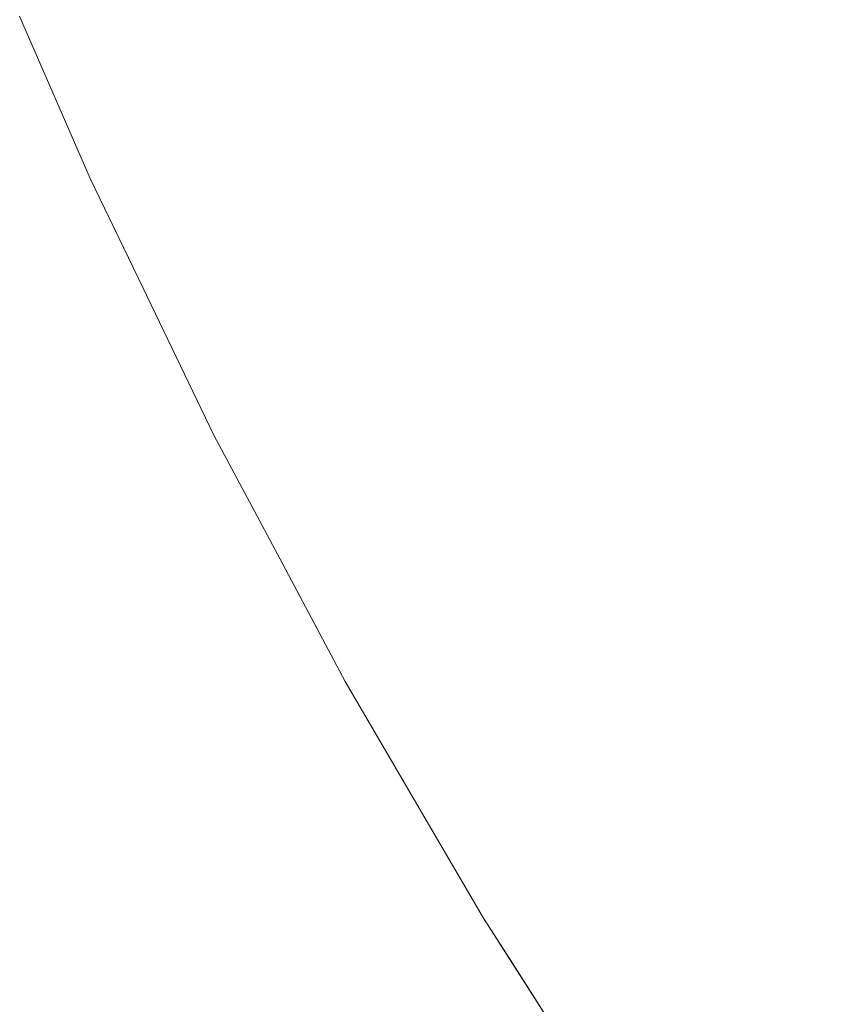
# Model space of a CAD drawing. Header units: centimetres. Extents: x -21.6 to 22.7, y 3.4 to 5.2.
# Tile 14 of 256: x -21.5773 to -21.5653, y 3.4396 to 3.4543. Entities that reach past the tile are written whole.
import ezdxf

# ---------------------------------------------------------------- set-up
doc = ezdxf.new("R2010")
doc.units = ezdxf.units.CM
doc.header["$LTSCALE"] = 2.54
doc.layers.add('Lucido design-1', color=7, linetype='Continuous')

# ---------------------------------------------------------------- blocks, each defined once
blk = doc.blocks.new('Gruppo-4-1')
at = {"color": 7, "linetype": 'Continuous', "lineweight": 9}
for points, invisible_edges in [([(-21.568872, 3.45487, -1872.273762), (-21.569731, 3.456714, -1872.273762), (-21.570613, 3.456136, -1872.276499), (-21.569742, 3.454267, -1872.276499)], 15), ([(-21.569742, 3.454267, -1872.954529), (-21.570613, 3.456136, -1872.954529), (-21.569731, 3.456714, -1872.957266), (-21.568872, 3.45487, -1872.957266)], 15), ([(-21.574424, 3.456147, -1872.287934), (-21.573565, 3.454199, -1872.287934), (-21.572917, 3.454624, -1872.285009), (-21.573768, 3.456554, -1872.285009)], 15), ([(-21.573768, 3.456554, -1872.946019), (-21.572917, 3.454624, -1872.946019), (-21.573565, 3.454199, -1872.943094), (-21.574424, 3.456147, -1872.943094)], 15), ([(-21.575016, 3.45578, -1872.290899), (-21.57415, 3.453815, -1872.290899), (-21.573565, 3.454199, -1872.287934), (-21.574424, 3.456147, -1872.287934)], 15), ([(-21.574424, 3.456147, -1872.943094), (-21.573565, 3.454199, -1872.943094), (-21.57415, 3.453815, -1872.940129), (-21.575016, 3.45578, -1872.940129)], 15), ([(-21.567949, 3.455509, -1872.27108), (-21.567055, 3.453691, -1872.27108), (-21.566096, 3.454392, -1872.268455), (-21.566977, 3.456183, -1872.268455)], 15), ([(-21.566977, 3.456183, -1872.962573), (-21.566096, 3.454392, -1872.962573), (-21.567055, 3.453691, -1872.959948), (-21.567949, 3.455509, -1872.959948)], 15), ([(-21.569742, 3.454267, -1872.276499), (-21.570613, 3.456136, -1872.276499), (-21.571439, 3.455594, -1872.279288), (-21.570558, 3.453702, -1872.279288)], 15), ([(-21.570558, 3.453702, -1872.95174), (-21.571439, 3.455594, -1872.95174), (-21.570613, 3.456136, -1872.954529), (-21.569742, 3.454267, -1872.954529)], 15), ([(-21.575543, 3.455453, -1872.293898), (-21.57467, 3.453474, -1872.293898), (-21.57415, 3.453815, -1872.290899), (-21.575016, 3.45578, -1872.290899)], 15), ([(-21.575016, 3.45578, -1872.940129), (-21.57415, 3.453815, -1872.940129), (-21.57467, 3.453474, -1872.93713), (-21.575543, 3.455453, -1872.93713)], 15), ([(-21.570558, 3.453702, -1872.279288), (-21.571439, 3.455594, -1872.279288), (-21.572208, 3.455089, -1872.282125), (-21.571317, 3.453176, -1872.282125)], 15), ([(-21.571317, 3.453176, -1872.948903), (-21.572208, 3.455089, -1872.948903), (-21.571439, 3.455594, -1872.95174), (-21.570558, 3.453702, -1872.95174)], 15), ([(-21.576002, 3.455168, -1872.296927), (-21.575124, 3.453176, -1872.296927), (-21.57467, 3.453474, -1872.293898), (-21.575543, 3.455453, -1872.293898)], 15), ([(-21.575543, 3.455453, -1872.93713), (-21.57467, 3.453474, -1872.93713), (-21.575124, 3.453176, -1872.934101), (-21.576002, 3.455168, -1872.934101)], 15), ([(-21.568872, 3.45487, -1872.273762), (-21.567965, 3.453026, -1872.273762), (-21.567055, 3.453691, -1872.27108), (-21.567949, 3.455509, -1872.27108)], 15), ([(-21.567949, 3.455509, -1872.959948), (-21.567055, 3.453691, -1872.959948), (-21.567965, 3.453026, -1872.957266), (-21.568872, 3.45487, -1872.957266)], 15), ([(-21.576393, 3.454925, -1872.299984), (-21.57551, 3.452923, -1872.299984), (-21.575124, 3.453176, -1872.296927), (-21.576002, 3.455168, -1872.296927)], 15), ([(-21.576002, 3.455168, -1872.934101), (-21.575124, 3.453176, -1872.934101), (-21.57551, 3.452923, -1872.931044), (-21.576393, 3.454925, -1872.931044)], 15), ([(-21.564177, 3.453368, -1872.26589), (-21.56509, 3.455128, -1872.26589), (-21.566096, 3.454392, -1872.268455), (-21.565168, 3.452604, -1872.268455)], 15), ([(-21.565168, 3.452604, -1872.962573), (-21.566096, 3.454392, -1872.962573), (-21.56509, 3.455128, -1872.965138), (-21.564177, 3.453368, -1872.965138)], 15), ([(-21.571317, 3.453176, -1872.282125), (-21.572208, 3.455089, -1872.282125), (-21.572917, 3.454624, -1872.285009), (-21.572017, 3.452691, -1872.285009)], 15), ([(-21.572017, 3.452691, -1872.946019), (-21.572917, 3.454624, -1872.946019), (-21.572208, 3.455089, -1872.948903), (-21.571317, 3.453176, -1872.948903)], 15), ([(-21.576714, 3.454726, -1872.303063), (-21.575828, 3.452714, -1872.303063), (-21.57551, 3.452923, -1872.299984), (-21.576393, 3.454925, -1872.299984)], 15), ([(-21.576393, 3.454925, -1872.931044), (-21.57551, 3.452923, -1872.931044), (-21.575828, 3.452714, -1872.927965), (-21.576714, 3.454726, -1872.927965)], 15), ([(-21.569742, 3.454267, -1872.276499), (-21.568823, 3.452399, -1872.276499), (-21.567965, 3.453026, -1872.273762), (-21.568872, 3.45487, -1872.273762)], 15), ([(-21.568872, 3.45487, -1872.957266), (-21.567965, 3.453026, -1872.957266), (-21.568823, 3.452399, -1872.954529), (-21.569742, 3.454267, -1872.954529)], 15), ([(-21.576965, 3.45457, -1872.30616), (-21.576076, 3.452552, -1872.30616), (-21.575828, 3.452714, -1872.303063), (-21.576714, 3.454726, -1872.303063)], 15), ([(-21.576714, 3.454726, -1872.927965), (-21.575828, 3.452714, -1872.927965), (-21.576076, 3.452552, -1872.924868), (-21.576965, 3.45457, -1872.924868)], 15), ([(-21.577145, 3.454458, -1872.30927), (-21.576253, 3.452435, -1872.30927), (-21.576076, 3.452552, -1872.30616), (-21.576965, 3.45457, -1872.30616)], 15), ([(-21.576965, 3.45457, -1872.924868), (-21.576076, 3.452552, -1872.924868), (-21.576253, 3.452435, -1872.921758), (-21.577145, 3.454458, -1872.921758)], 15), ([(-21.572017, 3.452691, -1872.285009), (-21.572917, 3.454624, -1872.285009), (-21.573565, 3.454199, -1872.287934), (-21.572657, 3.452248, -1872.287934)], 15), ([(-21.572657, 3.452248, -1872.943094), (-21.573565, 3.454199, -1872.943094), (-21.572917, 3.454624, -1872.946019), (-21.572017, 3.452691, -1872.946019)], 15), ([(-21.577271, 3.454377, -1872.315514), (-21.576217, 3.451949, -1872.315514), (-21.57636, 3.452365, -1872.31239), (-21.577253, 3.454391, -1872.31239)], 14), ([(-21.577253, 3.454391, -1872.918638), (-21.57636, 3.452365, -1872.918638), (-21.576217, 3.451949, -1872.915514), (-21.577271, 3.454377, -1872.915514)], 11), ([(-21.577271, 3.454377, -1872.915514), (-21.576217, 3.451949, -1872.915514), (-21.576217, 3.451949, -1872.315514), (-21.577271, 3.454377, -1872.315514)], 10), ([(-21.577253, 3.454391, -1872.31239), (-21.57636, 3.452365, -1872.31239), (-21.576253, 3.452435, -1872.30927), (-21.577145, 3.454458, -1872.30927)], 15), ([(-21.577145, 3.454458, -1872.921758), (-21.576253, 3.452435, -1872.921758), (-21.57636, 3.452365, -1872.918638), (-21.577253, 3.454391, -1872.918638)], 15), ([(-21.565168, 3.452604, -1872.268455), (-21.566096, 3.454392, -1872.268455), (-21.567055, 3.453691, -1872.27108), (-21.566113, 3.451875, -1872.27108)], 15), ([(-21.566113, 3.451875, -1872.959948), (-21.567055, 3.453691, -1872.959948), (-21.566096, 3.454392, -1872.962573), (-21.565168, 3.452604, -1872.962573)], 15), ([(-21.570558, 3.453702, -1872.279288), (-21.569628, 3.45181, -1872.279288), (-21.568823, 3.452399, -1872.276499), (-21.569742, 3.454267, -1872.276499)], 15), ([(-21.569742, 3.454267, -1872.954529), (-21.568823, 3.452399, -1872.954529), (-21.569628, 3.45181, -1872.95174), (-21.570558, 3.453702, -1872.95174)], 15), ([(-21.572657, 3.452248, -1872.287934), (-21.573565, 3.454199, -1872.287934), (-21.57415, 3.453815, -1872.290899), (-21.573234, 3.451848, -1872.290899)], 15), ([(-21.573234, 3.451848, -1872.940129), (-21.57415, 3.453815, -1872.940129), (-21.573565, 3.454199, -1872.943094), (-21.572657, 3.452248, -1872.943094)], 15), ([(-21.573234, 3.451848, -1872.290899), (-21.57415, 3.453815, -1872.290899), (-21.57467, 3.453474, -1872.293898), (-21.573747, 3.451492, -1872.293898)], 15), ([(-21.573747, 3.451492, -1872.93713), (-21.57467, 3.453474, -1872.93713), (-21.57415, 3.453815, -1872.940129), (-21.573234, 3.451848, -1872.940129)], 15), ([(-21.571317, 3.453176, -1872.282125), (-21.570376, 3.451263, -1872.282125), (-21.569628, 3.45181, -1872.279288), (-21.570558, 3.453702, -1872.279288)], 15), ([(-21.570558, 3.453702, -1872.95174), (-21.569628, 3.45181, -1872.95174), (-21.570376, 3.451263, -1872.948903), (-21.571317, 3.453176, -1872.948903)], 15), ([(-21.566113, 3.451875, -1872.27108), (-21.567055, 3.453691, -1872.27108), (-21.567965, 3.453026, -1872.273762), (-21.56701, 3.451184, -1872.273762)], 15), ([(-21.56701, 3.451184, -1872.957266), (-21.567965, 3.453026, -1872.957266), (-21.567055, 3.453691, -1872.959948), (-21.566113, 3.451875, -1872.959948)], 15), ([(-21.573747, 3.451492, -1872.293898), (-21.57467, 3.453474, -1872.293898), (-21.575124, 3.453176, -1872.296927), (-21.574195, 3.451182, -1872.296927)], 15), ([(-21.574195, 3.451182, -1872.934101), (-21.575124, 3.453176, -1872.934101), (-21.57467, 3.453474, -1872.93713), (-21.573747, 3.451492, -1872.93713)], 15), ([(-21.574195, 3.451182, -1872.296927), (-21.575124, 3.453176, -1872.296927), (-21.57551, 3.452923, -1872.299984), (-21.574576, 3.450918, -1872.299984)], 15), ([(-21.574576, 3.450918, -1872.931044), (-21.57551, 3.452923, -1872.931044), (-21.575124, 3.453176, -1872.934101), (-21.574195, 3.451182, -1872.934101)], 15), ([(-21.572017, 3.452691, -1872.285009), (-21.571067, 3.450758, -1872.285009), (-21.570376, 3.451263, -1872.282125), (-21.571317, 3.453176, -1872.282125)], 15), ([(-21.571317, 3.453176, -1872.948903), (-21.570376, 3.451263, -1872.948903), (-21.571067, 3.450758, -1872.946019), (-21.572017, 3.452691, -1872.946019)], 15), ([(-21.574576, 3.450918, -1872.299984), (-21.57551, 3.452923, -1872.299984), (-21.575828, 3.452714, -1872.303063), (-21.57489, 3.450701, -1872.303063)], 15), ([(-21.57489, 3.450701, -1872.927965), (-21.575828, 3.452714, -1872.927965), (-21.57551, 3.452923, -1872.931044), (-21.574576, 3.450918, -1872.931044)], 15), ([(-21.56701, 3.451184, -1872.273762), (-21.567965, 3.453026, -1872.273762), (-21.568823, 3.452399, -1872.276499), (-21.567855, 3.450532, -1872.276499)], 15), ([(-21.567855, 3.450532, -1872.954529), (-21.568823, 3.452399, -1872.954529), (-21.567965, 3.453026, -1872.957266), (-21.56701, 3.451184, -1872.957266)], 15), ([(-21.57489, 3.450701, -1872.303063), (-21.575828, 3.452714, -1872.303063), (-21.576076, 3.452552, -1872.30616), (-21.575135, 3.450531, -1872.30616)], 15), ([(-21.575135, 3.450531, -1872.924868), (-21.576076, 3.452552, -1872.924868), (-21.575828, 3.452714, -1872.927965), (-21.57489, 3.450701, -1872.927965)], 15), ([(-21.572657, 3.452248, -1872.287934), (-21.571698, 3.450297, -1872.287934), (-21.571067, 3.450758, -1872.285009), (-21.572017, 3.452691, -1872.285009)], 15), ([(-21.572017, 3.452691, -1872.946019), (-21.571067, 3.450758, -1872.946019), (-21.571698, 3.450297, -1872.943094), (-21.572657, 3.452248, -1872.943094)], 15), ([(-21.575135, 3.450531, -1872.30616), (-21.576076, 3.452552, -1872.30616), (-21.576253, 3.452435, -1872.30927), (-21.57531, 3.45041, -1872.30927)], 15), ([(-21.57531, 3.45041, -1872.921758), (-21.576253, 3.452435, -1872.921758), (-21.576076, 3.452552, -1872.924868), (-21.575135, 3.450531, -1872.924868)], 15), ([(-21.566113, 3.451875, -1872.27108), (-21.565122, 3.450063, -1872.27108), (-21.564192, 3.450819, -1872.268455), (-21.565168, 3.452604, -1872.268455)], 15), ([(-21.565168, 3.452604, -1872.962573), (-21.564192, 3.450819, -1872.962573), (-21.565122, 3.450063, -1872.959948), (-21.566113, 3.451875, -1872.959948)], 15), ([(-21.57531, 3.45041, -1872.30927), (-21.576253, 3.452435, -1872.30927), (-21.57636, 3.452365, -1872.31239), (-21.575415, 3.450337, -1872.31239)], 15), ([(-21.575415, 3.450337, -1872.918638), (-21.57636, 3.452365, -1872.918638), (-21.576253, 3.452435, -1872.921758), (-21.57531, 3.45041, -1872.921758)], 15), ([(-21.575415, 3.450337, -1872.31239), (-21.57636, 3.452365, -1872.31239), (-21.576217, 3.451949, -1872.315514)], 11), ([(-21.576217, 3.451949, -1872.915514), (-21.57636, 3.452365, -1872.918638), (-21.575415, 3.450337, -1872.918638)], 11), ([(-21.567855, 3.450532, -1872.276499), (-21.568823, 3.452399, -1872.276499), (-21.569628, 3.45181, -1872.279288), (-21.568648, 3.449921, -1872.279288)], 15), ([(-21.568648, 3.449921, -1872.95174), (-21.569628, 3.45181, -1872.95174), (-21.568823, 3.452399, -1872.954529), (-21.567855, 3.450532, -1872.954529)], 15), ([(-21.573234, 3.451848, -1872.290899), (-21.572267, 3.449881, -1872.290899), (-21.571698, 3.450297, -1872.287934), (-21.572657, 3.452248, -1872.287934)], 15), ([(-21.572657, 3.452248, -1872.943094), (-21.571698, 3.450297, -1872.943094), (-21.572267, 3.449881, -1872.940129), (-21.573234, 3.451848, -1872.940129)], 15), ([(-21.576217, 3.451949, -1872.315514), (-21.575432, 3.450322, -1872.315514), (-21.575415, 3.450337, -1872.31239)], 10), ([(-21.575432, 3.450322, -1872.315514), (-21.576217, 3.451949, -1872.315514), (-21.576217, 3.451949, -1872.915514), (-21.575432, 3.450322, -1872.915514)], 10), ([(-21.575415, 3.450337, -1872.918638), (-21.575432, 3.450322, -1872.915514), (-21.576217, 3.451949, -1872.915514)], 9), ([(-21.573747, 3.451492, -1872.293898), (-21.572773, 3.449511, -1872.293898), (-21.572267, 3.449881, -1872.290899), (-21.573234, 3.451848, -1872.290899)], 15), ([(-21.573234, 3.451848, -1872.940129), (-21.572267, 3.449881, -1872.940129), (-21.572773, 3.449511, -1872.93713), (-21.573747, 3.451492, -1872.93713)], 15), ([(-21.568648, 3.449921, -1872.279288), (-21.569628, 3.45181, -1872.279288), (-21.570376, 3.451263, -1872.282125), (-21.569385, 3.449352, -1872.282125)], 15), ([(-21.569385, 3.449352, -1872.948903), (-21.570376, 3.451263, -1872.948903), (-21.569628, 3.45181, -1872.95174), (-21.568648, 3.449921, -1872.95174)], 15), ([(-21.56701, 3.451184, -1872.273762), (-21.566004, 3.449346, -1872.273762), (-21.565122, 3.450063, -1872.27108), (-21.566113, 3.451875, -1872.27108)], 15), ([(-21.566113, 3.451875, -1872.959948), (-21.565122, 3.450063, -1872.959948), (-21.566004, 3.449346, -1872.957266), (-21.56701, 3.451184, -1872.957266)], 15), ([(-21.574195, 3.451182, -1872.296927), (-21.573215, 3.449188, -1872.296927), (-21.572773, 3.449511, -1872.293898), (-21.573747, 3.451492, -1872.293898)], 15), ([(-21.573747, 3.451492, -1872.93713), (-21.572773, 3.449511, -1872.93713), (-21.573215, 3.449188, -1872.934101), (-21.574195, 3.451182, -1872.934101)], 15), ([(-21.574576, 3.450918, -1872.299984), (-21.573591, 3.448913, -1872.299984), (-21.573215, 3.449188, -1872.296927), (-21.574195, 3.451182, -1872.296927)], 15), ([(-21.574195, 3.451182, -1872.934101), (-21.573215, 3.449188, -1872.934101), (-21.573591, 3.448913, -1872.931044), (-21.574576, 3.450918, -1872.931044)], 15), ([(-21.569385, 3.449352, -1872.282125), (-21.570376, 3.451263, -1872.282125), (-21.571067, 3.450758, -1872.285009), (-21.570065, 3.448828, -1872.285009)], 15), ([(-21.570065, 3.448828, -1872.946019), (-21.571067, 3.450758, -1872.946019), (-21.570376, 3.451263, -1872.948903), (-21.569385, 3.449352, -1872.948903)], 15), ([(-21.567855, 3.450532, -1872.276499), (-21.566837, 3.44867, -1872.276499), (-21.566004, 3.449346, -1872.273762), (-21.56701, 3.451184, -1872.273762)], 15), ([(-21.56701, 3.451184, -1872.957266), (-21.566004, 3.449346, -1872.957266), (-21.566837, 3.44867, -1872.954529), (-21.567855, 3.450532, -1872.954529)], 15), ([(-21.57489, 3.450701, -1872.303063), (-21.5739, 3.448687, -1872.303063), (-21.573591, 3.448913, -1872.299984), (-21.574576, 3.450918, -1872.299984)], 15), ([(-21.574576, 3.450918, -1872.931044), (-21.573591, 3.448913, -1872.931044), (-21.5739, 3.448687, -1872.927965), (-21.57489, 3.450701, -1872.927965)], 15), ([(-21.570065, 3.448828, -1872.285009), (-21.571067, 3.450758, -1872.285009), (-21.571698, 3.450297, -1872.287934), (-21.570687, 3.448349, -1872.287934)], 15), ([(-21.570687, 3.448349, -1872.943094), (-21.571698, 3.450297, -1872.943094), (-21.571067, 3.450758, -1872.946019), (-21.570065, 3.448828, -1872.946019)], 15), ([(-21.575135, 3.450531, -1872.30616), (-21.574141, 3.448511, -1872.30616), (-21.5739, 3.448687, -1872.303063), (-21.57489, 3.450701, -1872.303063)], 15), ([(-21.57489, 3.450701, -1872.927965), (-21.5739, 3.448687, -1872.927965), (-21.574141, 3.448511, -1872.924868), (-21.575135, 3.450531, -1872.924868)], 15), ([(-21.575415, 3.450337, -1872.31239), (-21.574418, 3.448309, -1872.31239), (-21.574314, 3.448385, -1872.30927), (-21.57531, 3.45041, -1872.30927)], 15), ([(-21.57531, 3.45041, -1872.921758), (-21.574314, 3.448385, -1872.921758), (-21.574418, 3.448309, -1872.918638), (-21.575415, 3.450337, -1872.918638)], 15), ([(-21.57531, 3.45041, -1872.30927), (-21.574314, 3.448385, -1872.30927), (-21.574141, 3.448511, -1872.30616), (-21.575135, 3.450531, -1872.30616)], 15), ([(-21.575135, 3.450531, -1872.924868), (-21.574141, 3.448511, -1872.924868), (-21.574314, 3.448385, -1872.921758), (-21.57531, 3.45041, -1872.921758)], 15), ([(-21.568648, 3.449921, -1872.279288), (-21.567617, 3.448036, -1872.279288), (-21.566837, 3.44867, -1872.276499), (-21.567855, 3.450532, -1872.276499)], 15), ([(-21.567855, 3.450532, -1872.954529), (-21.566837, 3.44867, -1872.954529), (-21.567617, 3.448036, -1872.95174), (-21.568648, 3.449921, -1872.95174)], 15), ([(-21.575432, 3.450322, -1872.315514), (-21.57437, 3.44812, -1872.315514), (-21.574418, 3.448309, -1872.31239), (-21.575415, 3.450337, -1872.31239)], 14), ([(-21.575415, 3.450337, -1872.918638), (-21.574418, 3.448309, -1872.918638), (-21.57437, 3.44812, -1872.915514), (-21.575432, 3.450322, -1872.915514)], 11), ([(-21.575432, 3.450322, -1872.915514), (-21.57437, 3.44812, -1872.915514), (-21.57437, 3.44812, -1872.315514), (-21.575432, 3.450322, -1872.315514)], 10), ([(-21.570687, 3.448349, -1872.287934), (-21.571698, 3.450297, -1872.287934), (-21.572267, 3.449881, -1872.290899), (-21.571248, 3.447916, -1872.290899)], 15), ([(-21.571248, 3.447916, -1872.940129), (-21.572267, 3.449881, -1872.940129), (-21.571698, 3.450297, -1872.943094), (-21.570687, 3.448349, -1872.943094)], 15), ([(-21.564081, 3.448257, -1872.27108), (-21.565122, 3.450063, -1872.27108), (-21.566004, 3.449346, -1872.273762), (-21.564949, 3.447515, -1872.273762)], 15), ([(-21.564949, 3.447515, -1872.957266), (-21.566004, 3.449346, -1872.957266), (-21.565122, 3.450063, -1872.959948), (-21.564081, 3.448257, -1872.959948)], 15), ([(-21.571248, 3.447916, -1872.290899), (-21.572267, 3.449881, -1872.290899), (-21.572773, 3.449511, -1872.293898), (-21.571746, 3.447532, -1872.293898)], 15), ([(-21.571746, 3.447532, -1872.93713), (-21.572773, 3.449511, -1872.93713), (-21.572267, 3.449881, -1872.940129), (-21.571248, 3.447916, -1872.940129)], 15), ([(-21.569385, 3.449352, -1872.282125), (-21.568342, 3.447446, -1872.282125), (-21.567617, 3.448036, -1872.279288), (-21.568648, 3.449921, -1872.279288)], 15), ([(-21.568648, 3.449921, -1872.95174), (-21.567617, 3.448036, -1872.95174), (-21.568342, 3.447446, -1872.948903), (-21.569385, 3.449352, -1872.948903)], 15), ([(-21.571746, 3.447532, -1872.293898), (-21.572773, 3.449511, -1872.293898), (-21.573215, 3.449188, -1872.296927), (-21.572182, 3.447196, -1872.296927)], 15), ([(-21.572182, 3.447196, -1872.934101), (-21.573215, 3.449188, -1872.934101), (-21.572773, 3.449511, -1872.93713), (-21.571746, 3.447532, -1872.93713)], 15), ([(-21.570065, 3.448828, -1872.285009), (-21.569012, 3.446902, -1872.285009), (-21.568342, 3.447446, -1872.282125), (-21.569385, 3.449352, -1872.282125)], 15), ([(-21.569385, 3.449352, -1872.948903), (-21.568342, 3.447446, -1872.948903), (-21.569012, 3.446902, -1872.946019), (-21.570065, 3.448828, -1872.946019)], 15), ([(-21.564949, 3.447515, -1872.273762), (-21.566004, 3.449346, -1872.273762), (-21.566837, 3.44867, -1872.276499), (-21.565767, 3.446814, -1872.276499)], 15), ([(-21.565767, 3.446814, -1872.954529), (-21.566837, 3.44867, -1872.954529), (-21.566004, 3.449346, -1872.957266), (-21.564949, 3.447515, -1872.957266)], 15), ([(-21.572182, 3.447196, -1872.296927), (-21.573215, 3.449188, -1872.296927), (-21.573591, 3.448913, -1872.299984), (-21.572552, 3.446911, -1872.299984)], 15), ([(-21.573591, 3.448913, -1872.931044), (-21.573215, 3.449188, -1872.934101), (-21.572182, 3.447196, -1872.934101), (-21.572552, 3.446911, -1872.931044)], 15), ([(-21.572552, 3.446911, -1872.299984), (-21.573591, 3.448913, -1872.299984), (-21.5739, 3.448687, -1872.303063), (-21.572856, 3.446676, -1872.303063)], 15), ([(-21.572552, 3.446911, -1872.931044), (-21.572856, 3.446676, -1872.927965), (-21.5739, 3.448687, -1872.927965), (-21.573591, 3.448913, -1872.931044)], 15), ([(-21.570687, 3.448349, -1872.287934), (-21.569624, 3.446404, -1872.287934), (-21.569012, 3.446902, -1872.285009), (-21.570065, 3.448828, -1872.285009)], 15), ([(-21.570065, 3.448828, -1872.946019), (-21.569012, 3.446902, -1872.946019), (-21.569624, 3.446404, -1872.943094), (-21.570687, 3.448349, -1872.943094)], 15), ([(-21.572856, 3.446676, -1872.303063), (-21.5739, 3.448687, -1872.303063), (-21.574141, 3.448511, -1872.30616), (-21.573094, 3.446493, -1872.30616)], 15), ([(-21.574141, 3.448511, -1872.924868), (-21.5739, 3.448687, -1872.927965), (-21.572856, 3.446676, -1872.927965), (-21.573094, 3.446493, -1872.924868)], 15), ([(-21.565767, 3.446814, -1872.276499), (-21.566837, 3.44867, -1872.276499), (-21.567617, 3.448036, -1872.279288), (-21.566534, 3.446157, -1872.279288)], 15), ([(-21.566534, 3.446157, -1872.95174), (-21.567617, 3.448036, -1872.95174), (-21.566837, 3.44867, -1872.954529), (-21.565767, 3.446814, -1872.954529)], 15), ([(-21.573094, 3.446493, -1872.30616), (-21.574141, 3.448511, -1872.30616), (-21.574314, 3.448385, -1872.30927), (-21.573264, 3.446361, -1872.30927)], 15), ([(-21.573094, 3.446493, -1872.924868), (-21.573264, 3.446361, -1872.921758), (-21.574314, 3.448385, -1872.921758), (-21.574141, 3.448511, -1872.924868)], 15), ([(-21.573264, 3.446361, -1872.30927), (-21.574314, 3.448385, -1872.30927), (-21.574418, 3.448309, -1872.31239), (-21.573367, 3.446282, -1872.31239)], 15), ([(-21.574418, 3.448309, -1872.918638), (-21.574314, 3.448385, -1872.921758), (-21.573264, 3.446361, -1872.921758), (-21.573367, 3.446282, -1872.918638)], 15), ([(-21.573367, 3.446282, -1872.31239), (-21.574418, 3.448309, -1872.31239), (-21.57437, 3.44812, -1872.315514)], 11), ([(-21.57437, 3.44812, -1872.915514), (-21.574418, 3.448309, -1872.918638), (-21.573367, 3.446282, -1872.918638)], 11), ([(-21.571248, 3.447916, -1872.290899), (-21.570175, 3.445956, -1872.290899), (-21.569624, 3.446404, -1872.287934), (-21.570687, 3.448349, -1872.287934)], 15), ([(-21.570687, 3.448349, -1872.943094), (-21.569624, 3.446404, -1872.943094), (-21.570175, 3.445956, -1872.940129), (-21.571248, 3.447916, -1872.940129)], 15), ([(-21.57437, 3.44812, -1872.315514), (-21.573383, 3.446266, -1872.315514), (-21.573367, 3.446282, -1872.31239)], 10), ([(-21.573383, 3.446266, -1872.315514), (-21.57437, 3.44812, -1872.315514), (-21.57437, 3.44812, -1872.915514), (-21.573383, 3.446266, -1872.915514)], 10), ([(-21.573367, 3.446282, -1872.918638), (-21.573383, 3.446266, -1872.915514), (-21.57437, 3.44812, -1872.915514)], 9), ([(-21.571746, 3.447532, -1872.293898), (-21.570666, 3.445557, -1872.293898), (-21.570175, 3.445956, -1872.290899), (-21.571248, 3.447916, -1872.290899)], 15), ([(-21.571248, 3.447916, -1872.940129), (-21.570175, 3.445956, -1872.940129), (-21.570666, 3.445557, -1872.93713), (-21.571746, 3.447532, -1872.93713)], 15), ([(-21.566534, 3.446157, -1872.279288), (-21.567617, 3.448036, -1872.279288), (-21.568342, 3.447446, -1872.282125), (-21.567247, 3.445546, -1872.282125)], 15), ([(-21.568342, 3.447446, -1872.948903), (-21.567617, 3.448036, -1872.95174), (-21.566534, 3.446157, -1872.95174), (-21.567247, 3.445546, -1872.948903)], 15), ([(-21.572182, 3.447196, -1872.296927), (-21.571095, 3.445209, -1872.296927), (-21.570666, 3.445557, -1872.293898), (-21.571746, 3.447532, -1872.293898)], 15), ([(-21.571746, 3.447532, -1872.93713), (-21.570666, 3.445557, -1872.93713), (-21.571095, 3.445209, -1872.934101), (-21.572182, 3.447196, -1872.934101)], 15), ([(-21.565767, 3.446814, -1872.276499), (-21.564645, 3.444967, -1872.276499), (-21.563842, 3.445692, -1872.273762), (-21.564949, 3.447515, -1872.273762)], 15), ([(-21.564949, 3.447515, -1872.957266), (-21.563842, 3.445692, -1872.957266), (-21.564645, 3.444967, -1872.954529), (-21.565767, 3.446814, -1872.954529)], 15), ([(-21.567247, 3.445546, -1872.282125), (-21.568342, 3.447446, -1872.282125), (-21.569012, 3.446902, -1872.285009), (-21.567905, 3.444982, -1872.285009)], 15), ([(-21.567247, 3.445546, -1872.948903), (-21.567905, 3.444982, -1872.946019), (-21.569012, 3.446902, -1872.946019), (-21.568342, 3.447446, -1872.948903)], 15), ([(-21.572552, 3.446911, -1872.299984), (-21.571459, 3.444913, -1872.299984), (-21.571095, 3.445209, -1872.296927), (-21.572182, 3.447196, -1872.296927)], 15), ([(-21.572552, 3.446911, -1872.931044), (-21.572182, 3.447196, -1872.934101), (-21.571095, 3.445209, -1872.934101), (-21.571459, 3.444913, -1872.931044)], 15), ([(-21.572856, 3.446676, -1872.303063), (-21.571759, 3.444669, -1872.303063), (-21.571459, 3.444913, -1872.299984), (-21.572552, 3.446911, -1872.299984)], 15), ([(-21.571459, 3.444913, -1872.931044), (-21.571759, 3.444669, -1872.927965), (-21.572856, 3.446676, -1872.927965), (-21.572552, 3.446911, -1872.931044)], 15), ([(-21.567905, 3.444982, -1872.285009), (-21.569012, 3.446902, -1872.285009), (-21.569624, 3.446404, -1872.287934), (-21.568507, 3.444467, -1872.287934)], 15), ([(-21.569624, 3.446404, -1872.943094), (-21.569012, 3.446902, -1872.946019), (-21.567905, 3.444982, -1872.946019), (-21.568507, 3.444467, -1872.943094)], 15), ([(-21.566534, 3.446157, -1872.279288), (-21.565398, 3.444287, -1872.279288), (-21.564645, 3.444967, -1872.276499), (-21.565767, 3.446814, -1872.276499)], 15), ([(-21.565767, 3.446814, -1872.954529), (-21.564645, 3.444967, -1872.954529), (-21.565398, 3.444287, -1872.95174), (-21.566534, 3.446157, -1872.95174)], 15), ([(-21.573094, 3.446493, -1872.30616), (-21.571993, 3.444479, -1872.30616), (-21.571759, 3.444669, -1872.303063), (-21.572856, 3.446676, -1872.303063)], 15), ([(-21.573094, 3.446493, -1872.924868), (-21.572856, 3.446676, -1872.927965), (-21.571759, 3.444669, -1872.927965), (-21.571993, 3.444479, -1872.924868)], 15), ([(-21.573264, 3.446361, -1872.30927), (-21.57216, 3.444343, -1872.30927), (-21.571993, 3.444479, -1872.30616), (-21.573094, 3.446493, -1872.30616)], 15), ([(-21.571993, 3.444479, -1872.924868), (-21.57216, 3.444343, -1872.921758), (-21.573264, 3.446361, -1872.921758), (-21.573094, 3.446493, -1872.924868)], 15), ([(-21.573367, 3.446282, -1872.31239), (-21.572261, 3.444261, -1872.31239), (-21.57216, 3.444343, -1872.30927), (-21.573264, 3.446361, -1872.30927)], 15), ([(-21.573367, 3.446282, -1872.918638), (-21.573264, 3.446361, -1872.921758), (-21.57216, 3.444343, -1872.921758), (-21.572261, 3.444261, -1872.918638)], 15), ([(-21.568507, 3.444467, -1872.287934), (-21.569624, 3.446404, -1872.287934), (-21.570175, 3.445956, -1872.290899), (-21.569049, 3.444002, -1872.290899)], 15), ([(-21.568507, 3.444467, -1872.943094), (-21.569049, 3.444002, -1872.940129), (-21.570175, 3.445956, -1872.940129), (-21.569624, 3.446404, -1872.943094)], 15), ([(-21.573367, 3.446282, -1872.31239), (-21.573383, 3.446266, -1872.315514), (-21.572409, 3.444438, -1872.315514)], 9), ([(-21.572409, 3.444438, -1872.915514), (-21.573383, 3.446266, -1872.915514), (-21.573367, 3.446282, -1872.918638)], 10), ([(-21.573383, 3.446266, -1872.915514), (-21.572409, 3.444438, -1872.915514), (-21.572409, 3.444438, -1872.315514), (-21.573383, 3.446266, -1872.315514)], 10), ([(-21.572409, 3.444438, -1872.315514), (-21.572261, 3.444261, -1872.31239), (-21.573367, 3.446282, -1872.31239)], 11), ([(-21.573367, 3.446282, -1872.918638), (-21.572261, 3.444261, -1872.918638), (-21.572409, 3.444438, -1872.915514)], 11), ([(-21.567247, 3.445546, -1872.282125), (-21.566099, 3.443655, -1872.282125), (-21.565398, 3.444287, -1872.279288), (-21.566534, 3.446157, -1872.279288)], 15), ([(-21.567247, 3.445546, -1872.948903), (-21.566534, 3.446157, -1872.95174), (-21.565398, 3.444287, -1872.95174), (-21.566099, 3.443655, -1872.948903)], 15), ([(-21.569049, 3.444002, -1872.290899), (-21.570175, 3.445956, -1872.290899), (-21.570666, 3.445557, -1872.293898), (-21.569532, 3.443589, -1872.293898)], 15), ([(-21.570666, 3.445557, -1872.93713), (-21.570175, 3.445956, -1872.940129), (-21.569049, 3.444002, -1872.940129), (-21.569532, 3.443589, -1872.93713)], 15), ([(-21.569532, 3.443589, -1872.293898), (-21.570666, 3.445557, -1872.293898), (-21.571095, 3.445209, -1872.296927), (-21.569953, 3.443228, -1872.296927)], 15), ([(-21.569532, 3.443589, -1872.93713), (-21.569953, 3.443228, -1872.934101), (-21.571095, 3.445209, -1872.934101), (-21.570666, 3.445557, -1872.93713)], 15), ([(-21.567905, 3.444982, -1872.285009), (-21.566745, 3.443072, -1872.285009), (-21.566099, 3.443655, -1872.282125), (-21.567247, 3.445546, -1872.282125)], 15), ([(-21.566099, 3.443655, -1872.948903), (-21.566745, 3.443072, -1872.946019), (-21.567905, 3.444982, -1872.946019), (-21.567247, 3.445546, -1872.948903)], 15), ([(-21.569953, 3.443228, -1872.296927), (-21.571095, 3.445209, -1872.296927), (-21.571459, 3.444913, -1872.299984), (-21.570311, 3.442921, -1872.299984)], 15), ([(-21.571459, 3.444913, -1872.931044), (-21.571095, 3.445209, -1872.934101), (-21.569953, 3.443228, -1872.934101), (-21.570311, 3.442921, -1872.931044)], 15), ([(-21.568507, 3.444467, -1872.287934), (-21.567336, 3.442539, -1872.287934), (-21.566745, 3.443072, -1872.285009), (-21.567905, 3.444982, -1872.285009)], 15), ([(-21.568507, 3.444467, -1872.943094), (-21.567905, 3.444982, -1872.946019), (-21.566745, 3.443072, -1872.946019), (-21.567336, 3.442539, -1872.943094)], 15), ([(-21.570311, 3.442921, -1872.299984), (-21.571459, 3.444913, -1872.299984), (-21.571759, 3.444669, -1872.303063), (-21.570606, 3.442669, -1872.303063)], 15), ([(-21.570311, 3.442921, -1872.931044), (-21.570606, 3.442669, -1872.927965), (-21.571759, 3.444669, -1872.927965), (-21.571459, 3.444913, -1872.931044)], 15), ([(-21.564645, 3.444967, -1872.276499), (-21.565398, 3.444287, -1872.279288), (-21.564209, 3.44243, -1872.279288), (-21.563471, 3.443132, -1872.276499)], 15), ([(-21.564209, 3.44243, -1872.95174), (-21.565398, 3.444287, -1872.95174), (-21.564645, 3.444967, -1872.954529), (-21.563471, 3.443132, -1872.954529)], 15), ([(-21.570606, 3.442669, -1872.303063), (-21.571759, 3.444669, -1872.303063), (-21.571993, 3.444479, -1872.30616), (-21.570836, 3.442472, -1872.30616)], 15), ([(-21.571993, 3.444479, -1872.924868), (-21.571759, 3.444669, -1872.927965), (-21.570606, 3.442669, -1872.927965), (-21.570836, 3.442472, -1872.924868)], 15), ([(-21.5711, 3.442246, -1872.31239), (-21.572261, 3.444261, -1872.31239), (-21.572409, 3.444438, -1872.315514), (-21.571116, 3.442227, -1872.315514)], 11), ([(-21.571116, 3.442227, -1872.315514), (-21.572409, 3.444438, -1872.315514), (-21.572409, 3.444438, -1872.915514), (-21.571116, 3.442227, -1872.915514)], 10), ([(-21.5711, 3.442246, -1872.918638), (-21.571116, 3.442227, -1872.915514), (-21.572409, 3.444438, -1872.915514), (-21.572261, 3.444261, -1872.918638)], 13), ([(-21.570836, 3.442472, -1872.30616), (-21.571993, 3.444479, -1872.30616), (-21.57216, 3.444343, -1872.30927), (-21.571001, 3.442331, -1872.30927)], 15), ([(-21.570836, 3.442472, -1872.924868), (-21.571001, 3.442331, -1872.921758), (-21.57216, 3.444343, -1872.921758), (-21.571993, 3.444479, -1872.924868)], 15), ([(-21.569049, 3.444002, -1872.290899), (-21.567869, 3.442058, -1872.290899), (-21.567336, 3.442539, -1872.287934), (-21.568507, 3.444467, -1872.287934)], 15), ([(-21.567336, 3.442539, -1872.943094), (-21.567869, 3.442058, -1872.940129), (-21.569049, 3.444002, -1872.940129), (-21.568507, 3.444467, -1872.943094)], 15), ([(-21.571001, 3.442331, -1872.30927), (-21.57216, 3.444343, -1872.30927), (-21.572261, 3.444261, -1872.31239), (-21.5711, 3.442246, -1872.31239)], 15), ([(-21.572261, 3.444261, -1872.918638), (-21.57216, 3.444343, -1872.921758), (-21.571001, 3.442331, -1872.921758), (-21.5711, 3.442246, -1872.918638)], 15), ([(-21.564897, 3.441776, -1872.282125), (-21.564209, 3.44243, -1872.279288), (-21.565398, 3.444287, -1872.279288), (-21.566099, 3.443655, -1872.282125)], 15), ([(-21.564897, 3.441776, -1872.948903), (-21.566099, 3.443655, -1872.948903), (-21.565398, 3.444287, -1872.95174), (-21.564209, 3.44243, -1872.95174)], 15), ([(-21.569532, 3.443589, -1872.293898), (-21.568342, 3.441631, -1872.293898), (-21.567869, 3.442058, -1872.290899), (-21.569049, 3.444002, -1872.290899)], 15), ([(-21.569532, 3.443589, -1872.93713), (-21.569049, 3.444002, -1872.940129), (-21.567869, 3.442058, -1872.940129), (-21.568342, 3.441631, -1872.93713)], 15), ([(-21.566099, 3.443655, -1872.282125), (-21.566745, 3.443072, -1872.285009), (-21.565531, 3.441174, -1872.285009), (-21.564897, 3.441776, -1872.282125)], 15), ([(-21.565531, 3.441174, -1872.946019), (-21.566745, 3.443072, -1872.946019), (-21.566099, 3.443655, -1872.948903), (-21.564897, 3.441776, -1872.948903)], 15), ([(-21.569953, 3.443228, -1872.296927), (-21.568756, 3.441258, -1872.296927), (-21.568342, 3.441631, -1872.293898), (-21.569532, 3.443589, -1872.293898)], 15), ([(-21.568342, 3.441631, -1872.93713), (-21.568756, 3.441258, -1872.934101), (-21.569953, 3.443228, -1872.934101), (-21.569532, 3.443589, -1872.93713)], 15), ([(-21.570311, 3.442921, -1872.299984), (-21.569108, 3.44094, -1872.299984), (-21.568756, 3.441258, -1872.296927), (-21.569953, 3.443228, -1872.296927)], 15), ([(-21.570311, 3.442921, -1872.931044), (-21.569953, 3.443228, -1872.934101), (-21.568756, 3.441258, -1872.934101), (-21.569108, 3.44094, -1872.931044)], 15), ([(-21.56611, 3.440623, -1872.287934), (-21.565531, 3.441174, -1872.285009), (-21.566745, 3.443072, -1872.285009), (-21.567336, 3.442539, -1872.287934)], 15), ([(-21.56611, 3.440623, -1872.943094), (-21.567336, 3.442539, -1872.943094), (-21.566745, 3.443072, -1872.946019), (-21.565531, 3.441174, -1872.946019)], 15), ([(-21.570606, 3.442669, -1872.303063), (-21.569397, 3.440679, -1872.303063), (-21.569108, 3.44094, -1872.299984), (-21.570311, 3.442921, -1872.299984)], 15), ([(-21.569108, 3.44094, -1872.931044), (-21.569397, 3.440679, -1872.927965), (-21.570606, 3.442669, -1872.927965), (-21.570311, 3.442921, -1872.931044)], 15), ([(-21.570836, 3.442472, -1872.30616), (-21.569623, 3.440475, -1872.30616), (-21.569397, 3.440679, -1872.303063), (-21.570606, 3.442669, -1872.303063)], 15), ([(-21.570836, 3.442472, -1872.924868), (-21.570606, 3.442669, -1872.927965), (-21.569397, 3.440679, -1872.927965), (-21.569623, 3.440475, -1872.924868)], 15), ([(-21.571001, 3.442331, -1872.30927), (-21.569785, 3.440329, -1872.30927), (-21.569623, 3.440475, -1872.30616), (-21.570836, 3.442472, -1872.30616)], 15), ([(-21.569623, 3.440475, -1872.924868), (-21.569785, 3.440329, -1872.921758), (-21.571001, 3.442331, -1872.921758), (-21.570836, 3.442472, -1872.924868)], 15), ([(-21.567336, 3.442539, -1872.287934), (-21.567869, 3.442058, -1872.290899), (-21.566632, 3.440126, -1872.290899), (-21.56611, 3.440623, -1872.287934)], 15), ([(-21.566632, 3.440126, -1872.940129), (-21.567869, 3.442058, -1872.940129), (-21.567336, 3.442539, -1872.943094), (-21.56611, 3.440623, -1872.943094)], 15), ([(-21.5711, 3.442246, -1872.31239), (-21.569882, 3.440241, -1872.31239), (-21.569785, 3.440329, -1872.30927), (-21.571001, 3.442331, -1872.30927)], 15), ([(-21.5711, 3.442246, -1872.918638), (-21.571001, 3.442331, -1872.921758), (-21.569785, 3.440329, -1872.921758), (-21.569882, 3.440241, -1872.918638)], 15), ([(-21.5711, 3.442246, -1872.31239), (-21.571116, 3.442227, -1872.315514), (-21.570345, 3.440908, -1872.315514)], 9), ([(-21.570345, 3.440908, -1872.915514), (-21.571116, 3.442227, -1872.915514), (-21.5711, 3.442246, -1872.918638)], 10), ([(-21.571116, 3.442227, -1872.915514), (-21.570345, 3.440908, -1872.915514), (-21.570345, 3.440908, -1872.315514), (-21.571116, 3.442227, -1872.315514)], 10), ([(-21.570345, 3.440908, -1872.315514), (-21.569882, 3.440241, -1872.31239), (-21.5711, 3.442246, -1872.31239)], 11), ([(-21.5711, 3.442246, -1872.918638), (-21.569882, 3.440241, -1872.918638), (-21.570345, 3.440908, -1872.915514)], 11), ([(-21.567097, 3.439684, -1872.293898), (-21.566632, 3.440126, -1872.290899), (-21.567869, 3.442058, -1872.290899), (-21.568342, 3.441631, -1872.293898)], 15), ([(-21.567097, 3.439684, -1872.93713), (-21.568342, 3.441631, -1872.93713), (-21.567869, 3.442058, -1872.940129), (-21.566632, 3.440126, -1872.940129)], 15), ([(-21.564897, 3.441776, -1872.282125), (-21.565531, 3.441174, -1872.285009), (-21.564261, 3.43929, -1872.285009), (-21.56364, 3.439912, -1872.282125)], 15), ([(-21.564897, 3.441776, -1872.948903), (-21.56364, 3.439912, -1872.948903), (-21.564261, 3.43929, -1872.946019), (-21.565531, 3.441174, -1872.946019)], 15), ([(-21.568342, 3.441631, -1872.293898), (-21.568756, 3.441258, -1872.296927), (-21.567503, 3.439299, -1872.296927), (-21.567097, 3.439684, -1872.293898)], 15), ([(-21.567503, 3.439299, -1872.934101), (-21.568756, 3.441258, -1872.934101), (-21.568342, 3.441631, -1872.93713), (-21.567097, 3.439684, -1872.93713)], 15), ([(-21.567848, 3.438971, -1872.299984), (-21.567503, 3.439299, -1872.296927), (-21.568756, 3.441258, -1872.296927), (-21.569108, 3.44094, -1872.299984)], 15), ([(-21.567848, 3.438971, -1872.931044), (-21.569108, 3.44094, -1872.931044), (-21.568756, 3.441258, -1872.934101), (-21.567503, 3.439299, -1872.934101)], 15), ([(-21.564828, 3.438722, -1872.287934), (-21.564261, 3.43929, -1872.285009), (-21.565531, 3.441174, -1872.285009), (-21.56611, 3.440623, -1872.287934)], 15), ([(-21.565531, 3.441174, -1872.946019), (-21.564261, 3.43929, -1872.946019), (-21.564828, 3.438722, -1872.943094), (-21.56611, 3.440623, -1872.943094)], 15), ([(-21.570345, 3.440908, -1872.315514), (-21.569903, 3.440219, -1872.315514), (-21.569882, 3.440241, -1872.31239)], 10), ([(-21.570345, 3.440908, -1872.915514), (-21.568114, 3.437427, -1872.915514), (-21.568114, 3.437427, -1872.315514), (-21.569903, 3.440219, -1872.315514)], 10), ([(-21.569903, 3.440219, -1872.315514), (-21.570345, 3.440908, -1872.315514), (-21.570345, 3.440908, -1872.915514)], 10), ([(-21.568114, 3.437427, -1872.915514), (-21.570345, 3.440908, -1872.915514), (-21.569882, 3.440241, -1872.918638), (-21.568607, 3.438249, -1872.918638)], 14), ([(-21.569108, 3.44094, -1872.299984), (-21.569397, 3.440679, -1872.303063), (-21.568132, 3.438701, -1872.303063), (-21.567848, 3.438971, -1872.299984)], 15), ([(-21.568132, 3.438701, -1872.927965), (-21.569397, 3.440679, -1872.927965), (-21.569108, 3.44094, -1872.931044), (-21.567848, 3.438971, -1872.931044)], 15), ([(-21.568353, 3.438491, -1872.30616), (-21.568132, 3.438701, -1872.303063), (-21.569397, 3.440679, -1872.303063), (-21.569623, 3.440475, -1872.30616)], 15), ([(-21.568353, 3.438491, -1872.924868), (-21.569623, 3.440475, -1872.924868), (-21.569397, 3.440679, -1872.927965), (-21.568132, 3.438701, -1872.927965)], 15), ([(-21.56611, 3.440623, -1872.287934), (-21.566632, 3.440126, -1872.290899), (-21.56534, 3.438209, -1872.290899), (-21.564828, 3.438722, -1872.287934)], 15), ([(-21.56611, 3.440623, -1872.943094), (-21.564828, 3.438722, -1872.943094), (-21.56534, 3.438209, -1872.940129), (-21.566632, 3.440126, -1872.940129)], 15), ([(-21.569623, 3.440475, -1872.30616), (-21.569785, 3.440329, -1872.30927), (-21.568512, 3.43834, -1872.30927), (-21.568353, 3.438491, -1872.30616)], 15), ([(-21.568512, 3.43834, -1872.921758), (-21.569785, 3.440329, -1872.921758), (-21.569623, 3.440475, -1872.924868), (-21.568353, 3.438491, -1872.924868)], 15), ([(-21.568607, 3.438249, -1872.31239), (-21.568512, 3.43834, -1872.30927), (-21.569785, 3.440329, -1872.30927), (-21.569882, 3.440241, -1872.31239)], 15), ([(-21.568607, 3.438249, -1872.918638), (-21.569882, 3.440241, -1872.918638), (-21.569785, 3.440329, -1872.921758), (-21.568512, 3.43834, -1872.921758)], 15), ([(-21.569882, 3.440241, -1872.31239), (-21.569903, 3.440219, -1872.315514), (-21.568114, 3.437427, -1872.315514), (-21.568607, 3.438249, -1872.31239)], 13), ([(-21.565796, 3.437753, -1872.293898), (-21.56534, 3.438209, -1872.290899), (-21.566632, 3.440126, -1872.290899), (-21.567097, 3.439684, -1872.293898)], 15), ([(-21.566632, 3.440126, -1872.940129), (-21.56534, 3.438209, -1872.940129), (-21.565796, 3.437753, -1872.93713), (-21.567097, 3.439684, -1872.93713)], 15), ([(-21.567097, 3.439684, -1872.293898), (-21.567503, 3.439299, -1872.296927), (-21.566193, 3.437356, -1872.296927), (-21.565796, 3.437753, -1872.293898)], 15), ([(-21.567097, 3.439684, -1872.93713), (-21.565796, 3.437753, -1872.93713), (-21.566193, 3.437356, -1872.934101), (-21.567503, 3.439299, -1872.934101)], 15)]:
    blk.add_3dface(points, dxfattribs=dict(at, invisible_edges=invisible_edges))
blk = doc.blocks.new('Gruppo-5-1')
at = {"color": 7}
blk.add_blockref('Gruppo-4-1', (0, 0), dxfattribs=at)

msp = doc.modelspace()

# ---------------------------------------------------------------- block references
at = {"layer": 'Lucido design-1', "color": 7}
msp.add_blockref('Gruppo-5-1', (0, 0), dxfattribs=at)

doc.saveas('drawing.dxf')
